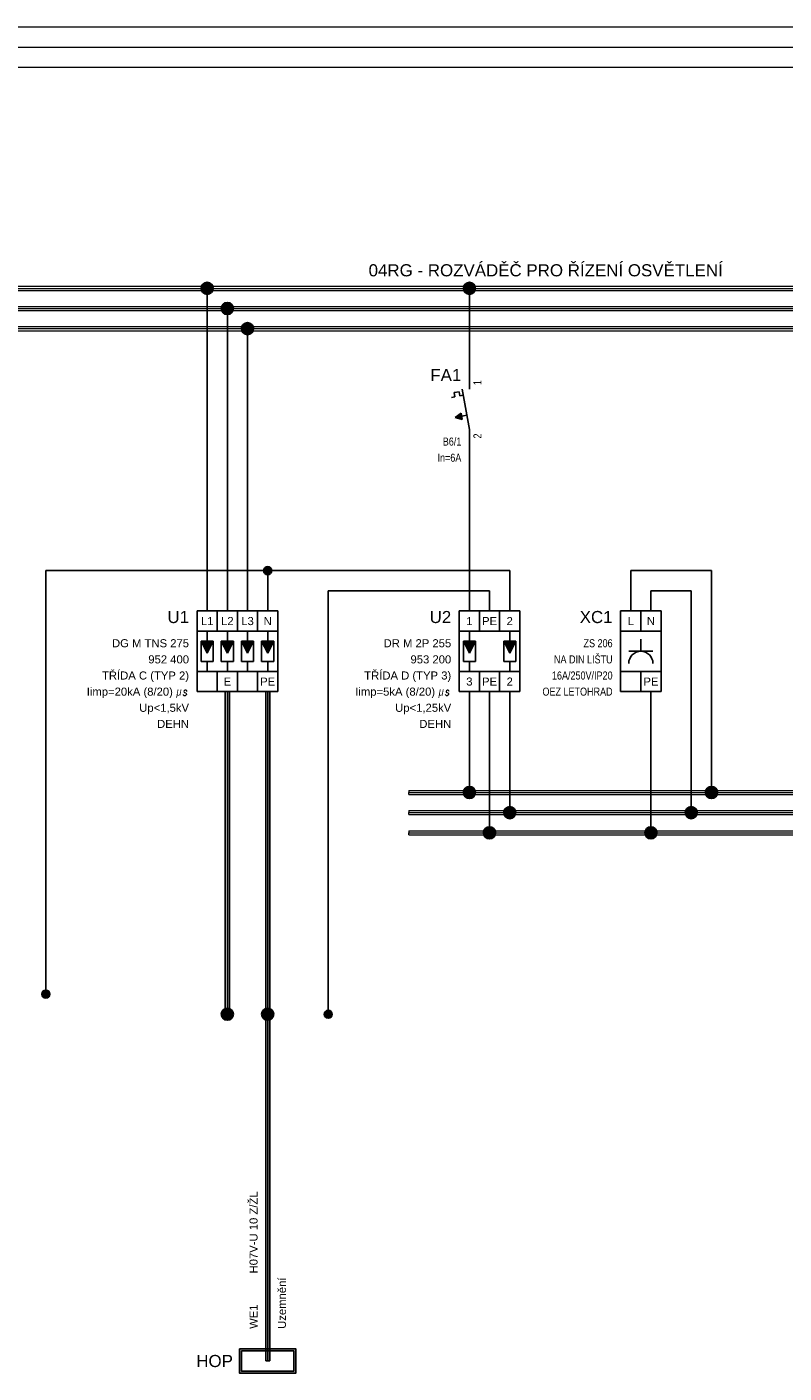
# Model space of a CAD drawing. Extents: x -74 to 5858, y 2827 to 3927.
# Tile 4 of 35: x 139 to 327, y 3036 to 3370. Entities that reach past the tile are written whole.
import ezdxf
from ezdxf.enums import TextEntityAlignment as Align

# ---------------------------------------------------------------- set-up
doc = ezdxf.new("R2010")
doc.units = 0
doc.header["$MEASUREMENT"] = 0
doc.layers.get('0').update_dxf_attribs({"linetype": 'CONTINUOUS'})
for name, color, linetype in [('1-KRESBA', 7, 'CONTINUOUS'), ('__Bílá', 7, 'CONTINUOUS'), ('__Oranžová', 30, 'CONTINUOUS'), ('__Rudá 010', 10, 'CONTINUOUS'), ('__Svmodrá', 4, 'CONTINUOUS'), ('__Vínová 220', 220, 'CONTINUOUS'), ('__Zelená', 3, 'CONTINUOUS'), ('__Černá 250', 7, 'CONTINUOUS')]:
    doc.layers.add(name, color=color, linetype=linetype)
doc.styles.add('Arial', font='arial.ttf')
doc.styles.add('GENERATED_STYLE_1', font='arial.ttf')
doc.styles.add('GREEKC', font='greekc', dxfattribs={"width": 0.8, "height": 1.3})
doc.styles.add('ROMANC', font='romanc', dxfattribs={"height": 2})

# ---------------------------------------------------------------- blocks, each defined once
blk = doc.blocks.new('L0001A02')
at = {"linetype": 'Continuous'}
h = blk.add_hatch(color=256, dxfattribs=at)
edge = h.paths.add_edge_path()
edge.add_arc((0, 0), 1.5, 0, 360)
blk.add_circle((0, 0), 1.5)
blk = doc.blocks.new('V0085A01')
h = blk.add_hatch(color=256)
edge = h.paths.add_edge_path()
edge.add_arc((0, 0), 1, 0, 360)
blk.add_circle((0, 0), 1)
blk = doc.blocks.new('DG M TNS 275')
for points in [[(1.5, -2.5), (-1.5, -2.5), (0, -5.5)], [(6.5, -2.5), (3.5, -2.5), (5, -5.5)], [(11.5, -2.5), (8.5, -2.5), (10, -5.5)], [(16.5, -2.5), (13.5, -2.5), (15, -5.5)]]:
    blk.add_hatch(color=256).paths.add_polyline_path(points)
for p, q in [((-2.5, 5), (17.5, 5)), ((-2.5, 5), (-2.5, -15)), ((2.5, 0), (2.5, 5)), ((7.5, 5), (7.5, 0)), ((7.5, 5), (7.5, 0)), ((12.5, 5), (12.5, 0)), ((17.5, -15), (17.5, 5)), ((17.5, 0), (-2.5, 0)), ((0, -2.5), (0, 0)), ((5, -2.5), (5, 0)), ((10, -2.5), (10, 0)), ((15, -2.5), (15, 0)), ((-1.5, -2.5), (1.5, -2.5)), ((-1.5, -2.5), (1.5, -2.5)), ((-1.5, -7.5), (-1.5, -2.5)), ((-1.5, -2.5), (0, -5.5)), ((0, -5.5), (1.5, -2.5)), ((1.5, -2.5), (1.5, -7.5)), ((3.5, -2.5), (6.5, -2.5)), ((3.5, -2.5), (6.5, -2.5)), ((3.5, -7.5), (3.5, -2.5)), ((3.5, -2.5), (5, -5.5)), ((5, -5.5), (6.5, -2.5)), ((6.5, -7.5), (6.5, -2.5)), ((8.5, -2.5), (11.5, -2.5)), ((8.5, -2.5), (11.5, -2.5)), ((8.5, -7.5), (8.5, -2.5)), ((8.5, -2.5), (10, -5.5)), ((10, -5.5), (11.5, -2.5)), ((11.5, -7.5), (11.5, -2.5)), ((13.5, -2.5), (16.5, -2.5)), ((13.5, -2.5), (16.5, -2.5)), ((13.5, -7.5), (13.5, -2.5)), ((13.5, -2.5), (15, -5.5)), ((15, -5.5), (16.5, -2.5)), ((16.5, -2.5), (16.5, -7.5)), ((17.5, -10), (-2.5, -10)), ((1.5, -7.5), (-1.5, -7.5)), ((0, -7.5), (0, -10)), ((2.5, -10), (2.5, -15)), ((6.5, -7.5), (3.5, -7.5)), ((5, -7.5), (5, -10)), ((7.5, -10), (7.5, -15)), ((11.5, -7.5), (8.5, -7.5)), ((10, -7.5), (10, -10)), ((12.5, -10), (12.5, -15)), ((16.5, -7.5), (13.5, -7.5)), ((15, -7.5), (15, -10)), ((17.5, -15), (-2.5, -15))]:
    blk.add_line(p, q)
at = {"style": 'Arial'}
for s, p in [('L1', (0, 1.5)), ('L2', (5, 1.5)), ('L3', (10, 1.5)), ('N', (15, 1.5)), ('E', (5, -13.5)), ('PE', (15, -13.5))]:
    blk.add_text(s, height=2, dxfattribs=at).set_placement(p, align=Align.CENTER)
at = {"oblique": 10, "width": 0.8}
for s, style, p in [('m', 'GREEKC', (-6.5, -16)), ('s', 'ROMANC', (-5, -16))]:
    blk.add_text(s, height=2, dxfattribs=dict(at, style=style)).set_placement(p, align=Align.RIGHT)
at = {"style": 'Arial'}
for tag, height, p in [('POPIS', 3, (-4.5, 2)), ('TYP', 2, (-4.5, -4)), ('KATALOG', 2, (-4.5, -8)), ('TŘÍDA', 2, (-4.5, -12)), ('IIMP', 2, (-8.5, -16)), ('UP', 2, (-4.5, -20)), ('DOPLŇ1', 2, (-4.5, -24))]:
    blk.add_attdef(tag, text='', height=height, dxfattribs=at).set_placement(p, align=Align.RIGHT)
blk = doc.blocks.new('DR M 2P 255')
for points in [[(-668.5, 1637.5), (-671.5, 1637.5), (-670, 1634.5)], [(-658.5, 1637.5), (-661.5, 1637.5), (-660, 1634.5)]]:
    blk.add_hatch(color=256).paths.add_polyline_path(points)
for p, q in [((-672.5, 1645), (-657.5, 1645)), ((-672.5, 1645), (-672.5, 1625)), ((-667.5, 1640), (-667.5, 1645)), ((-662.5, 1645), (-662.5, 1640)), ((-662.5, 1645), (-662.5, 1640)), ((-657.5, 1625), (-657.5, 1645)), ((-657.5, 1640), (-672.5, 1640)), ((-670, 1637.5), (-670, 1640)), ((-661.5, 1640), (-658.5, 1640)), ((-660, 1637.5), (-660, 1640)), ((-671.5, 1637.5), (-668.5, 1637.5)), ((-671.5, 1637.5), (-668.5, 1637.5)), ((-671.5, 1632.5), (-671.5, 1637.5)), ((-671.5, 1637.5), (-670, 1634.5)), ((-670, 1634.5), (-668.5, 1637.5)), ((-668.5, 1637.5), (-668.5, 1632.5)), ((-661.5, 1637.5), (-658.5, 1637.5)), ((-661.5, 1637.5), (-658.5, 1637.5)), ((-661.5, 1632.5), (-661.5, 1637.5)), ((-661.5, 1637.5), (-660, 1634.5)), ((-660, 1634.5), (-658.5, 1637.5)), ((-658.5, 1637.5), (-658.5, 1632.5)), ((-668.5, 1632.5), (-671.5, 1632.5)), ((-670, 1632.5), (-670, 1630)), ((-658.5, 1632.5), (-661.5, 1632.5)), ((-660, 1632.5), (-660, 1630)), ((-657.5, 1630), (-672.5, 1630)), ((-667.5, 1630), (-667.5, 1625)), ((-662.5, 1630), (-662.5, 1625)), ((-662.5, 1630), (-662.5, 1625)), ((-657.5, 1625), (-672.5, 1625))]:
    blk.add_line(p, q)
at = {"style": 'Arial'}
for s, p in [('1', (-670, 1641.5)), ('PE', (-665, 1641.5)), ('2', (-660, 1641.5)), ('3', (-670, 1626.5)), ('PE', (-665, 1626.5)), ('2', (-660, 1626.5))]:
    blk.add_text(s, height=2, dxfattribs=at).set_placement(p, align=Align.CENTER)
at = {"oblique": 10, "width": 0.8}
for s, style, p in [('m', 'GREEKC', (-676.5, 1624)), ('s', 'ROMANC', (-675, 1624))]:
    blk.add_text(s, height=2, dxfattribs=dict(at, style=style)).set_placement(p, align=Align.RIGHT)
at = {"style": 'Arial'}
for tag, height, p in [('POPIS', 3, (-674.5, 1642)), ('TYP', 2, (-674.5, 1636)), ('KATALOG', 2, (-674.5, 1632)), ('TŘÍDA', 2, (-674.5, 1628)), ('IIMP', 2, (-678.5, 1624)), ('UP', 2, (-674.5, 1620)), ('DOPLŇ1', 2, (-674.5, 1616))]:
    blk.add_attdef(tag, text='', height=height, dxfattribs=at).set_placement(p, align=Align.RIGHT)
blk = doc.blocks.new('FEVA1462')
blk.add_hatch(color=256).paths.add_polyline_path([(-3.5, -2), (-2.06, -0.92), (-1.772, -2.504)])
for p, q in [((0, 5), (0, 10)), ((-3.752, 4.136), (-2.564, 4.352)), ((-3.752, 4.136), (-3.568, 3.124)), ((-2.564, 4.352), (-2.38, 3.34)), ((-2.38, 3.34), (-1.544, 3.492)), ((-1.818, 5), (0, -5)), ((-4.448, 2.964), (-3.568, 3.124)), ((-3.5, -2), (-2.06, -0.92)), ((-3.5, -2), (-0.64, -1.48)), ((-3.5, -2), (-1.772, -2.504)), ((-2.06, -0.92), (-1.772, -2.504)), ((0, -5), (0, -10))]:
    blk.add_line(p, q)
at = {"style": 'Arial'}
blk.add_attdef('POPIS', text='', height=3, dxfattribs=at).set_placement((-2, 7), align=Align.RIGHT)
at = {"style": 'Arial', "width": 0.8}
blk.add_attdef('NO1', (3, 6), '', height=2, rotation=90, dxfattribs=at)
blk.add_attdef('CO1', text='', height=2, rotation=90, dxfattribs=at).set_placement((3, -6), align=Align.RIGHT)
for tag, p in [('TYP', (-2, -9)), ('PROUD', (-2, -13)), ('DOPLŇ1', (-2, -17)), ('DOPLŇ2', (-2, -21))]:
    blk.add_attdef(tag, text='', height=2, dxfattribs=at).set_placement(p, align=Align.RIGHT)
blk = doc.blocks.new('L0001A01')
h = blk.add_hatch(color=256)
edge = h.paths.add_edge_path()
edge.add_arc((0, 0), 1, 0, 360)
blk.add_circle((0, 0), 1)
blk = doc.blocks.new('OEZA2510')
for p, q in [((-2.5, 10), (-2.5, -10)), ((-2.5, 10), (7.5, 10)), ((2.5, 5), (2.5, 10)), ((7.5, 10), (7.5, -10)), ((7.5, 5), (-2.5, 5)), ((5.5, 0), (-0.5, 0)), ((2.5, 0), (2.5, 3)), ((7.5, -5), (-2.5, -5)), ((2.5, -5), (2.5, -10)), ((7.5, -10), (-2.5, -10))]:
    blk.add_line(p, q)
blk.add_arc((2.5, -3), 3, 0, 180)
at = {"style": 'Arial'}
for s, p in [('L', (0, 6.5)), ('N', (5, 6.5)), ('PE', (5, -8.5))]:
    blk.add_text(s, height=2, dxfattribs=at).set_placement(p, align=Align.CENTER)
blk.add_attdef('POPIS', text='', height=3, dxfattribs=at).set_placement((-4.5, 7), align=Align.RIGHT)
at = {"style": 'Arial', "width": 0.8}
for tag, p in [('TYP', (-4.5, 1)), ('PROUD', (-4.5, -3)), ('NAPĚTÍ', (-4.5, -7)), ('DOPLŇ1', (-4.5, -11)), ('DOPLŇ2', (-4.5, -15))]:
    blk.add_attdef(tag, text='', height=2, dxfattribs=at).set_placement(p, align=Align.RIGHT)

msp = doc.modelspace()

# ---------------------------------------------------------------- hatches: boundary and pattern name
at = {"layer": '__Černá 250'}
h = msp.add_hatch(color=256, dxfattribs=at)
h.paths.add_polyline_path([(206.15, 3036.03), (206.15, 3042.03), (192.15, 3042.03), (192.15, 3036.03)])
h.paths.add_polyline_path([(205.65, 3036.53), (205.65, 3041.53), (192.65, 3041.53), (192.65, 3036.53)], flags=16)

# ---------------------------------------------------------------- linework, layer by layer
at = {"layer": '1-KRESBA'}
for p, q in [((184.15, 3225), (184.15, 3305)), ((249.15, 3285), (249.15, 3305)), ((189.15, 3225), (189.15, 3300)), ((194.15, 3225), (194.15, 3295)), ((249.15, 3265), (249.15, 3225)), ((259.15, 3235), (144.15, 3235)), ((144.15, 3235), (144.15, 3130)), ((199.15, 3225), (199.15, 3235)), ((259.15, 3225), (259.15, 3235)), ((309.15, 3235), (289.15, 3235)), ((289.15, 3235), (289.15, 3225)), ((309.15, 3180), (309.15, 3235)), ((254.15, 3230), (214.15, 3230)), ((214.15, 3230), (214.15, 3125)), ((254.15, 3225), (254.15, 3230)), ((304.15, 3230), (294.15, 3230)), ((294.15, 3230), (294.15, 3225)), ((304.15, 3175), (304.15, 3230)), ((188.65, 3125), (188.65, 3205)), ((188.65, 3205), (189.15, 3205)), ((189.15, 3125), (189.15, 3205)), ((189.65, 3205), (189.15, 3205)), ((189.65, 3125), (189.65, 3205)), ((198.65, 3039.03), (198.65, 3205)), ((198.65, 3205), (199.15, 3205)), ((199.15, 3039.03), (199.15, 3205)), ((199.65, 3205), (199.15, 3205)), ((199.65, 3039.03), (199.65, 3205)), ((249.15, 3205), (249.15, 3180)), ((254.15, 3205), (254.15, 3170)), ((259.15, 3205), (259.15, 3175)), ((294.15, 3170), (294.15, 3205)), ((188.65, 3125), (189.15, 3125)), ((189.65, 3125), (189.15, 3125)), ((198.65, 3039.03), (199.15, 3039.03)), ((199.65, 3039.03), (199.15, 3039.03))]:
    msp.add_line(p, q, dxfattribs=at)
at = {"layer": '__Oranžová', "lineweight": 0}
for p, q in [((84.15, 3305.5), (439.15, 3305.5)), ((84.15, 3305), (439.15, 3305)), ((84.15, 3304.5), (439.15, 3304.5)), ((84.15, 3300.5), (439.15, 3300.5)), ((84.15, 3300), (439.15, 3300)), ((84.15, 3299.5), (439.15, 3299.5)), ((84.15, 3295.5), (439.15, 3295.5)), ((84.15, 3295), (439.15, 3295)), ((84.15, 3294.5), (439.15, 3294.5)), ((234.15, 3180.5), (234.15, 3180)), ((234.15, 3180.5), (419.15, 3180.5)), ((234.15, 3179.5), (234.15, 3180)), ((234.15, 3180), (419.15, 3180)), ((234.15, 3179.5), (419.15, 3179.5))]:
    msp.add_line(p, q, dxfattribs=at)
at = {"layer": '__Svmodrá', "lineweight": 0}
for p, q in [((234.15, 3175.5), (234.15, 3175)), ((234.15, 3175.5), (419.15, 3175.5)), ((234.15, 3174.5), (234.15, 3175)), ((234.15, 3175), (419.15, 3175)), ((234.15, 3174.5), (419.15, 3174.5))]:
    msp.add_line(p, q, dxfattribs=at)
at = {"layer": '__Vínová 220', "lineweight": 0}
for p, q in [((18.44, 3369.82), (514.85, 3369.82)), ((18.44, 3364.82), (514.85, 3364.82)), ((18.44, 3359.82), (514.85, 3359.82))]:
    msp.add_line(p, q, dxfattribs=at)
at = {"layer": '__Zelená', "lineweight": 0}
for p, q in [((234.15, 3170.5), (234.15, 3170)), ((234.15, 3170.5), (419.15, 3170.5)), ((234.15, 3169.5), (234.15, 3170)), ((234.15, 3170), (419.15, 3170)), ((234.15, 3169.5), (419.15, 3169.5))]:
    msp.add_line(p, q, dxfattribs=at)
at = {"layer": '__Černá 250'}
for points in [[(192.15, 3042.03), (206.15, 3042.03), (206.15, 3036.03), (192.15, 3036.03)], [(192.65, 3041.53), (205.65, 3041.53), (205.65, 3036.53), (192.65, 3036.53)]]:
    msp.add_lwpolyline(points, close=True, dxfattribs=at)

# ---------------------------------------------------------------- block references
at = {"color": 250, "linetype": 'Continuous'}
for p in [(144.15, 3130), (214.15, 3125)]:
    msp.add_blockref('V0085A01', p, dxfattribs=at)
at = {"layer": '1-KRESBA'}
for p in [(184.15, 3305), (249.15, 3305), (189.15, 3300), (194.15, 3295), (249.15, 3180), (309.15, 3180), (259.15, 3175), (304.15, 3175), (254.15, 3170), (294.15, 3170), (189.15, 3125), (199.15, 3125)]:
    msp.add_blockref('L0001A02', p, dxfattribs=at)
at = {"layer": '1-KRESBA', "color": 250, "linetype": 'Continuous'}
msp.add_blockref('L0001A01', (199.15, 3235), dxfattribs=at)
at = {"layer": '1-KRESBA'}
for name, p, values in [('DG M TNS 275', (184.15, 3220), {'POPIS': 'U1', 'TYP': 'DG M TNS 275', 'KATALOG': '952 400', 'TŘÍDA': 'TŘÍDA C (TYP 2)', 'IIMP': 'Iimp=20kA (8/20)', 'UP': 'Up<1,5kV', 'DOPLŇ1': 'DEHN'}), ('DR M 2P 255', (919.15, 1580), {'POPIS': 'U2', 'TYP': 'DR M 2P 255', 'KATALOG': '953 200', 'TŘÍDA': 'TŘÍDA D (TYP 3)', 'IIMP': 'Iimp=5kA (8/20)', 'UP': 'Up<1,25kV', 'DOPLŇ1': 'DEHN'}), ('OEZA2510', (289.15, 3215), {'POPIS': 'XC1', 'TYP': 'ZS 206', 'PROUD': 'NA DIN LIŠTU', 'NAPĚTÍ': '16A/250V/IP20', 'DOPLŇ1': 'OEZ LETOHRAD'})]:
    msp.add_blockref(name, p, dxfattribs=at).add_auto_attribs(values)
at = {"layer": '__Černá 250'}
msp.add_blockref('FEVA1462', (249.15, 3275), dxfattribs=at).add_auto_attribs({'POPIS': 'FA1', 'TYP': 'B6/1', 'PROUD': 'In=6A', 'CO1': '2', 'NO1': '1'})

# ---------------------------------------------------------------- texts
at = {"layer": '__Bílá', "insert": (224.17, 3307.93), "char_height": 3, "attachment_point": 7, "style": 'Arial'}
msp.add_mtext('04RG - ROZVÁDĚČ PRO ŘÍZENÍ OSVĚTLENÍ', dxfattribs=at)
at = {"layer": '__Rudá 010', "style": 'Arial'}
for s, p in [('H07V-U 10 Z/ŽL', (196.65, 3060.74)), ('WE1', (196.65, 3047))]:
    msp.add_text(s, height=2, rotation=90, dxfattribs=at).set_placement(p)
at = {"layer": '__Rudá 010', "style": 'GENERATED_STYLE_1'}
msp.add_text('HOP', height=3, dxfattribs=at).set_placement((190.53, 3037.53), align=Align.RIGHT)
at = {"layer": '__Rudá 010', "insert": (201.68, 3047), "char_height": 2, "width": 62.8406, "attachment_point": 1, "rotation": 90, "style": 'Arial'}
msp.add_mtext('Uzemnění', dxfattribs=at)

doc.saveas('drawing.dxf')
